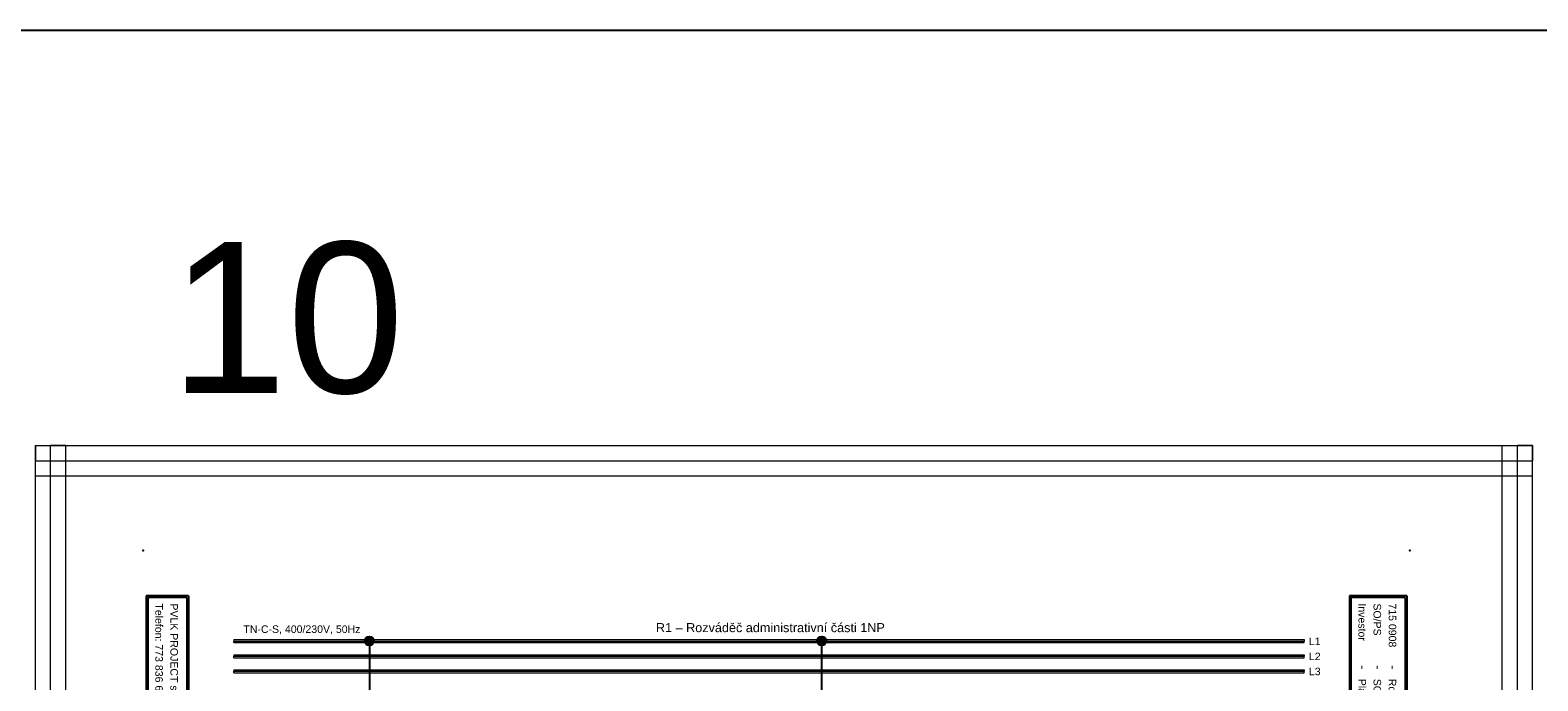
# Model space of a CAD drawing. Extents: x -9683 to -1855, y 4058 to 4698.
# Tile 34 of 50: x -5038 to -4538, y 4482 to 4698. Entities that reach past the tile are written whole.
import ezdxf
from ezdxf.enums import TextEntityAlignment as Align

# ---------------------------------------------------------------- set-up
doc = ezdxf.new("R2010")
doc.units = 0
doc.header["$MEASUREMENT"] = 0
for name, color, linetype in [('1-KRESBA', 7, 'Continuous'), ('__10-Popisy', 220, 'Continuous'), ('__Bílá', 7, 'Continuous'), ('__Oranžová', 30, 'Continuous'), ('__Vínová 220', 220, 'Continuous')]:
    doc.layers.add(name, color=color, linetype=linetype)
doc.styles.add('Arial', font='arial.ttf')

# ---------------------------------------------------------------- blocks, each defined once
blk = doc.blocks.new('BLK_Razítko_malé_pro_rozváděče')
at = {"layer": '__Bílá'}
for p, q in [((15, -1), (15, -20)), ((15, -1), (294, -1)), ((15.5, -1.5), (15.5, -19.5)), ((15.5, -1.5), (184.5, -1.5)), ((184.5, -1.5), (184.5, -19.5)), ((185, -1.5), (185, -19.5)), ((185, -1.5), (293.5, -1.5)), ((293.5, -19.5), (293.5, -1.5)), ((294, -20), (294, -1)), ((15, -20), (294, -20)), ((15.5, -19.5), (184.5, -19.5)), ((185, -19.5), (293.5, -19.5)), ((15, -405), (15, -419)), ((15, -405), (294, -405)), ((294, -405), (294, -419)), ((15.5, -405.5), (15.5, -418.5)), ((15.5, -405.5), (194.5, -405.5)), ((194.5, -405.5), (194.5, -418.5)), ((195, -405.5), (195, -418.5)), ((195, -405.5), (293.5, -405.5)), ((293.5, -405.5), (293.5, -418.5)), ((15, -419), (294, -419)), ((15.5, -418.5), (194.5, -418.5)), ((195, -418.5), (293.5, -418.5))]:
    blk.add_line(p, q, dxfattribs=at)
for p in [(0, 0), (300, 0), (0, -420), (300, -420)]:
    blk.add_point(p, dxfattribs=at)
at = {"layer": '__Bílá', "style": 'Arial'}
for s, height, p in [('Dokument', 2.5, (187, -7)), ('SO/PS', 2.5, (17.5, -12)), ('-', 3, (38, -7)), ('Vypracoval', 2.5, (187, -12)), ('-', 3, (210.5, -7)), ('Investor', 2.5, (17.5, -17)), ('-', 3, (38, -12)), ('Datum', 2.5, (187, -17)), ('-', 3, (210.5, -12)), ('-', 3, (38, -17)), ('-', 3, (210.5, -17)), ('PVLK PROJECT s.r.o. , Langrova 195/33,  787 01 Šumperk', 2.5, (17.5, -411)), ('Copyright © 2012 PVLK', 2.5, (197, -411)), ('Telefon: 773 836 685, mobil: 777 848 204, e-mail: %%Upavelka@pvlk.cz', 2.5, (17.5, -416)), ('Číslo dokumentu .....', 2.5, (197, -416))]:
    blk.add_text(s, height=height, dxfattribs=at).set_placement(p)
at = {"layer": '__Vínová 220', "char_height": 2.5, "attachment_point": 7, "style": 'Arial'}
for s, insert in [('715 0908', (17.5, -7)), ('Rozšíření výrobního areálu firmy PLASTKON PRODUCT, S.R.O.', (42.5, -7.75)), ('R1 – Rozváděč administrativní části 1NP', (215, -7.75)), ('SO 02 - Novostavba skladovací haly s administrativní budovou', (42.5, -12.75)), ('Miroslav Pavelka', (215, -12.75)), ('Plastkon product, s.r.o., Hlavní 147, Mikulovice 790 84', (42.5, -17.75)), ('06/2016', (215, -17.75))]:
    blk.add_mtext(s, dxfattribs=dict(at, insert=insert))
at = {"layer": '__Vínová 220', "style": 'Arial'}
blk.add_attdef('ČÍSLO', text='', height=4, dxfattribs=at).set_placement((290, -416), align=Align.RIGHT)
blk = doc.blocks.new('L0001A02')
at = {"linetype": 'Continuous'}
h = blk.add_hatch(color=256, dxfattribs=at)
edge = h.paths.add_edge_path()
edge.add_arc((0, 0), 1.5, 0, 360)
blk.add_circle((0, 0), 1.5)

msp = doc.modelspace()

# ---------------------------------------------------------------- linework, layer by layer
at = {"layer": '1-KRESBA'}
for p, q in [((-4925, 4495), (-4925, 4475)), ((-4775, 4475), (-4775, 4495))]:
    msp.add_line(p, q, dxfattribs=at)
at = {"layer": '1-KRESBA', "color": 3}
msp.add_lwpolyline([(-9683.45, 4697.61), (-1855.12, 4697.61), (-1855.12, 4057.66), (-9683.45, 4057.66)], close=True, dxfattribs=at)
at = {"layer": '__Oranžová', "lineweight": 0}
for p, q in [((-4970, 4495.5), (-4970, 4495)), ((-4970, 4495.5), (-4615, 4495.5)), ((-4970, 4494.5), (-4970, 4495)), ((-4970, 4495), (-4615, 4495)), ((-4615, 4495.5), (-4615, 4495)), ((-4615, 4494.5), (-4615, 4495)), ((-4970, 4494.5), (-4615, 4494.5)), ((-4970, 4490.5), (-4970, 4490)), ((-4970, 4490.5), (-4615, 4490.5)), ((-4970, 4489.5), (-4970, 4490)), ((-4970, 4490), (-4615, 4490)), ((-4615, 4490.5), (-4615, 4490)), ((-4615, 4489.5), (-4615, 4490)), ((-4970, 4489.5), (-4615, 4489.5)), ((-4970, 4485.5), (-4970, 4485)), ((-4970, 4485.5), (-4615, 4485.5)), ((-4970, 4484.5), (-4970, 4485)), ((-4970, 4485), (-4615, 4485)), ((-4615, 4485.5), (-4615, 4485)), ((-4615, 4484.5), (-4615, 4485)), ((-4970, 4484.5), (-4615, 4484.5))]:
    msp.add_line(p, q, dxfattribs=at)
at = {"layer": '__Vínová 220', "lineweight": 0}
for p, q in [((-5035.71, 4559.82), (-5035.71, 4554.82)), ((-5035.71, 4559.82), (-4539.31, 4559.82)), ((-5035.71, 4193.74), (-5035.71, 4559.82)), ((-5035.71, 4559.82), (-5030.71, 4559.82)), ((-5030.71, 4193.74), (-5030.71, 4559.82)), ((-5025.71, 4559.82), (-5030.71, 4559.82)), ((-5025.71, 4193.74), (-5025.71, 4559.82)), ((-4549.31, 4193.74), (-4549.31, 4559.82)), ((-4549.31, 4559.82), (-4544.31, 4559.82)), ((-4544.31, 4193.74), (-4544.31, 4559.82)), ((-4539.31, 4559.82), (-4544.31, 4559.82)), ((-4539.31, 4559.82), (-4539.31, 4554.82)), ((-4539.31, 4193.74), (-4539.31, 4559.82)), ((-5035.71, 4549.82), (-5035.71, 4554.82)), ((-5035.71, 4554.82), (-4539.31, 4554.82)), ((-4539.31, 4549.82), (-4539.31, 4554.82)), ((-5035.71, 4549.82), (-4539.31, 4549.82))]:
    msp.add_line(p, q, dxfattribs=at)

# ---------------------------------------------------------------- block references
at = {"layer": '1-KRESBA', "rotation": 270}
msp.add_blockref('BLK_Razítko_malé_pro_rozváděče', (-4580, 4525), dxfattribs=at).add_auto_attribs({'ČÍSLO': '22.10'})
at = {"layer": '1-KRESBA'}
for p in [(-4925, 4495), (-4775, 4495)]:
    msp.add_blockref('L0001A02', p, dxfattribs=at)

# ---------------------------------------------------------------- texts
at = {"layer": '__10-Popisy', "style": 'Arial'}
msp.add_text('10', height=50, dxfattribs=at).set_placement((-4991.15, 4577.31))
at = {"layer": '__Bílá', "insert": (-4829.99, 4497.93), "char_height": 3, "attachment_point": 7, "style": 'Arial'}
msp.add_mtext('R1 – Rozváděč administrativní části 1NP', dxfattribs=at)
at = {"layer": '__Oranžová', "lineweight": 0, "style": 'Arial'}
for s, p in [('TN-C-S, 400/230V, 50Hz', (-4966.79, 4497.71)), ('L1', (-4613.43, 4493.69)), ('L2', (-4613.43, 4488.69)), ('L3', (-4613.43, 4483.69))]:
    msp.add_text(s, height=2.5, dxfattribs=at).set_placement(p)

doc.saveas('drawing.dxf')
